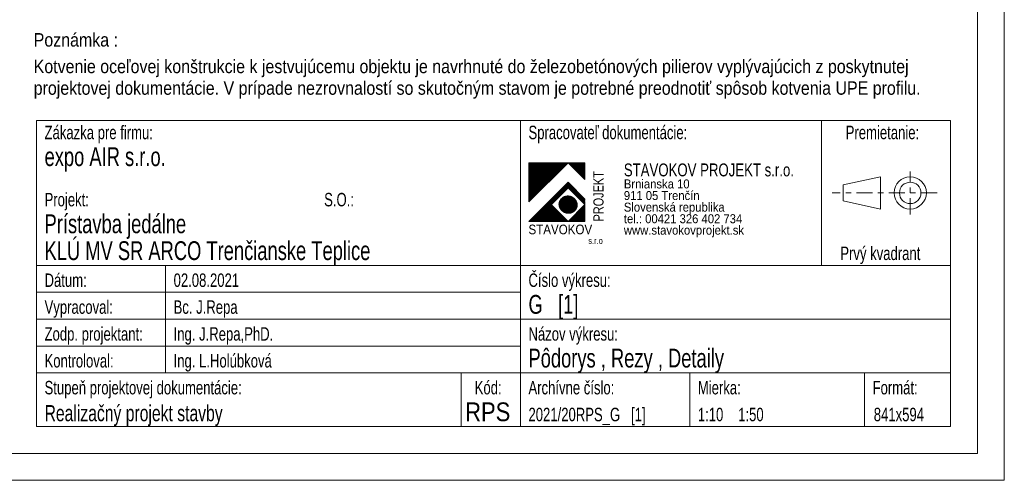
# Model space of a CAD drawing. Header units: millimetres. Extents: x -66 to 775, y -448 to 146.
# Tile 22 of 30: x 592 to 775, y -448 to -363. Entities that reach past the tile are written whole.
import ezdxf

# ---------------------------------------------------------------- set-up
doc = ezdxf.new("R2010")
doc.units = ezdxf.units.MM
doc.linetypes.add('XKITLINE00', pattern=[0])
doc.linetypes.add('XKITLINE03', pattern=[6, 3, -1, 1, -1])
for name, color, linetype, lineweight in [('Jiný typ objektu', 7, 'Continuous', 0), ('List výkresu', 3, 'Continuous', 0), ('Značka prvku', 2, 'Continuous', 0)]:
    doc.layers.add(name, color=color, linetype=linetype, lineweight=lineweight)
doc.styles.add('ARIAL', font='arial.ttf')
doc.styles.add('ARIAL_NARROW', font='ARIALN.TTF')

msp = doc.modelspace()

# ---------------------------------------------------------------- linework, layer by layer
at = {"layer": 'Jiný typ objektu', "color": 5, "linetype": 'XKITLINE00', "lineweight": 0}
for p, q in [((595.29, -381.42), (595.29, -394.42)), ((765.29, -381.42), (595.29, -381.42)), ((685.29, -438.42), (685.29, -381.42)), ((741.29, -408.42), (741.29, -381.42)), ((765.29, -381.42), (765.29, -438.42)), ((694.16, -389.31), (686.88, -396.59)), ((686.88, -389.31), (697.28, -389.31)), ((686.88, -395.54), (693.12, -389.31)), ((686.88, -395.4), (692.97, -389.31)), ((686.88, -389.31), (686.88, -396.59)), ((686.88, -390), (687.58, -389.31)), ((686.88, -389.86), (687.44, -389.31)), ((686.88, -396.49), (694.06, -389.31)), ((686.88, -396.34), (693.92, -389.31)), ((686.88, -396.2), (693.77, -389.31)), ((686.88, -396.06), (693.63, -389.31)), ((686.88, -395.92), (693.49, -389.31)), ((686.88, -395.78), (693.35, -389.31)), ((686.88, -395.63), (693.21, -389.31)), ((686.88, -395.49), (693.06, -389.31)), ((686.88, -395.35), (692.92, -389.31)), ((686.88, -395.21), (692.78, -389.31)), ((686.88, -395.07), (692.64, -389.31)), ((686.88, -394.92), (692.5, -389.31)), ((686.88, -394.78), (692.35, -389.31)), ((686.88, -394.64), (692.21, -389.31)), ((686.88, -394.5), (692.07, -389.31)), ((686.88, -394.36), (691.93, -389.31)), ((686.88, -394.21), (691.79, -389.31)), ((686.88, -394.07), (691.65, -389.31)), ((686.88, -393.93), (691.5, -389.31)), ((686.88, -393.79), (691.36, -389.31)), ((686.88, -393.65), (691.22, -389.31)), ((686.88, -393.5), (691.08, -389.31)), ((686.88, -393.36), (690.94, -389.31)), ((686.88, -393.22), (690.79, -389.31)), ((686.88, -393.08), (690.65, -389.31)), ((686.88, -392.94), (690.51, -389.31)), ((686.88, -392.79), (690.37, -389.31)), ((686.88, -392.65), (690.23, -389.31)), ((686.88, -390.66), (688.24, -389.31)), ((686.88, -390.52), (688.1, -389.31)), ((686.88, -389.95), (687.53, -389.31)), ((686.88, -389.81), (687.39, -389.31)), ((686.88, -396.54), (694.11, -389.31)), ((686.88, -396.39), (693.97, -389.31)), ((686.88, -396.25), (693.83, -389.31)), ((686.88, -396.11), (693.68, -389.31)), ((686.88, -395.97), (693.54, -389.31)), ((686.88, -395.83), (693.4, -389.31)), ((686.88, -395.68), (693.26, -389.31)), ((686.88, -389.72), (687.29, -389.31)), ((686.88, -389.58), (687.15, -389.31)), ((686.88, -389.44), (687.01, -389.31)), ((686.88, -392.56), (690.13, -389.31)), ((686.88, -392.28), (689.85, -389.31)), ((686.88, -391.85), (689.42, -389.31)), ((686.88, -391.71), (689.28, -389.31)), ((686.88, -391.57), (689.14, -389.31)), ((686.88, -391.42), (689, -389.31)), ((686.88, -391.28), (688.86, -389.31)), ((686.88, -391.14), (688.71, -389.31)), ((686.88, -391), (688.57, -389.31)), ((686.88, -390.86), (688.43, -389.31)), ((686.88, -390.43), (688, -389.31)), ((686.88, -390.29), (687.86, -389.31)), ((686.88, -390.15), (687.72, -389.31)), ((686.88, -395.26), (692.83, -389.31)), ((686.88, -395.12), (692.69, -389.31)), ((686.88, -394.97), (692.55, -389.31)), ((686.88, -394.83), (692.41, -389.31)), ((686.88, -394.69), (692.26, -389.31)), ((686.88, -394.55), (692.12, -389.31)), ((686.88, -394.41), (691.98, -389.31)), ((686.88, -394.26), (691.84, -389.31)), ((686.88, -392.51), (690.08, -389.31)), ((686.88, -392.37), (689.94, -389.31)), ((686.88, -392.23), (689.8, -389.31)), ((686.88, -392.08), (689.66, -389.31)), ((686.88, -391.94), (689.52, -389.31)), ((686.88, -391.8), (689.37, -389.31)), ((686.88, -391.66), (689.23, -389.31)), ((686.88, -391.52), (689.09, -389.31)), ((686.88, -391.37), (688.95, -389.31)), ((686.88, -391.23), (688.81, -389.31)), ((686.88, -391.09), (688.66, -389.31)), ((686.88, -390.95), (688.52, -389.31)), ((686.88, -390.81), (688.38, -389.31)), ((686.88, -390.38), (687.95, -389.31)), ((686.88, -390.24), (687.81, -389.31)), ((686.88, -390.1), (687.67, -389.31)), ((686.88, -389.67), (687.25, -389.31)), ((686.88, -389.53), (687.1, -389.31)), ((686.88, -389.39), (686.96, -389.31)), ((686.88, -394.12), (691.69, -389.31)), ((686.88, -393.98), (691.55, -389.31)), ((686.88, -393.84), (691.41, -389.31)), ((686.88, -393.7), (691.27, -389.31)), ((686.88, -393.55), (691.13, -389.31)), ((686.88, -393.41), (690.99, -389.31)), ((686.88, -393.27), (690.84, -389.31)), ((686.88, -393.13), (690.7, -389.31)), ((686.88, -392.99), (690.56, -389.31)), ((686.88, -392.84), (690.42, -389.31)), ((686.88, -392.7), (690.28, -389.31)), ((686.88, -392.42), (689.99, -389.31)), ((686.88, -392.13), (689.71, -389.31)), ((686.88, -391.99), (689.57, -389.31)), ((686.88, -390.71), (688.29, -389.31)), ((686.88, -390.57), (688.15, -389.31)), ((694.16, -389.31), (697.28, -392.44)), ((694.18, -389.33), (694.2, -389.31)), ((694.21, -389.36), (694.25, -389.31)), ((694.25, -389.4), (694.34, -389.31)), ((694.28, -389.43), (694.39, -389.31)), ((694.32, -389.47), (694.48, -389.31)), ((694.35, -389.5), (694.53, -389.31)), ((694.39, -389.54), (694.63, -389.31)), ((694.42, -389.57), (694.68, -389.31)), ((694.46, -389.61), (694.77, -389.31)), ((694.49, -389.64), (694.82, -389.31)), ((694.54, -389.68), (694.91, -389.31)), ((694.56, -389.71), (694.96, -389.31)), ((694.61, -389.76), (695.05, -389.31)), ((694.63, -389.78), (695.1, -389.31)), ((694.68, -389.83), (695.19, -389.31)), ((694.7, -389.85), (695.24, -389.31)), ((694.75, -389.9), (695.34, -389.31)), ((694.77, -389.92), (695.39, -389.31)), ((694.82, -389.97), (695.48, -389.31)), ((694.85, -389.99), (695.53, -389.31)), ((694.89, -390.04), (695.62, -389.31)), ((694.92, -390.06), (695.67, -389.31)), ((694.96, -390.11), (695.76, -389.31)), ((694.99, -390.14), (695.81, -389.31)), ((695.03, -390.18), (695.9, -389.31)), ((695.06, -390.21), (695.95, -389.31)), ((695.1, -390.25), (696.05, -389.31)), ((695.13, -390.28), (696.1, -389.31)), ((695.17, -390.32), (696.19, -389.31)), ((695.2, -390.35), (696.24, -389.31)), ((695.25, -390.4), (696.33, -389.31)), ((695.27, -390.42), (696.38, -389.31)), ((695.32, -390.47), (696.47, -389.31)), ((695.34, -390.49), (696.52, -389.31)), ((695.39, -390.54), (696.61, -389.31)), ((695.41, -390.56), (696.66, -389.31)), ((695.46, -390.61), (696.76, -389.31)), ((695.48, -390.63), (696.81, -389.31)), ((695.53, -390.68), (696.9, -389.31)), ((695.55, -390.7), (696.95, -389.31)), ((695.6, -390.75), (697.04, -389.31)), ((695.63, -390.77), (697.09, -389.31)), ((695.67, -390.82), (697.18, -389.31)), ((695.7, -390.85), (697.23, -389.31)), ((695.74, -390.89), (697.28, -389.35)), ((695.77, -390.92), (697.28, -389.4)), ((695.81, -390.96), (697.28, -389.49)), ((695.84, -390.99), (697.28, -389.54)), ((695.88, -391.03), (697.28, -389.63)), ((695.91, -391.06), (697.28, -389.68)), ((695.96, -391.11), (697.28, -389.77)), ((695.98, -391.13), (697.28, -389.82)), ((696.03, -391.18), (697.28, -389.92)), ((696.05, -391.2), (697.28, -389.97)), ((697.28, -392.44), (697.28, -389.31)), ((696.1, -391.25), (697.28, -390.06)), ((696.12, -391.27), (697.28, -390.11)), ((696.17, -391.32), (697.28, -390.2)), ((696.19, -391.34), (697.28, -390.25)), ((696.24, -391.39), (697.28, -390.34)), ((696.26, -391.41), (697.28, -390.39)), ((696.31, -391.46), (697.28, -390.48)), ((696.34, -391.49), (697.28, -390.54)), ((696.38, -391.53), (697.28, -390.63)), ((696.41, -391.56), (697.28, -390.68)), ((696.45, -391.6), (697.28, -390.77)), ((696.48, -391.63), (697.28, -390.82)), ((696.52, -391.67), (697.28, -390.91)), ((696.55, -391.7), (697.28, -390.96)), ((696.59, -391.74), (697.28, -391.05)), ((696.62, -391.77), (697.28, -391.1)), ((696.66, -391.81), (697.28, -391.19)), ((696.69, -391.84), (697.28, -391.25)), ((696.74, -391.89), (697.28, -391.34)), ((696.76, -391.91), (697.28, -391.39)), ((696.81, -391.96), (697.28, -391.48)), ((696.83, -391.98), (697.28, -391.53)), ((696.88, -392.03), (697.28, -391.62)), ((696.9, -392.05), (697.28, -391.67)), ((696.95, -392.1), (697.28, -391.76)), ((696.97, -392.12), (697.28, -391.81)), ((694.16, -392.95), (686.88, -400.23)), ((686.98, -400.23), (694.21, -393)), ((687.03, -400.23), (694.23, -393.02)), ((687.12, -400.23), (694.28, -393.07)), ((687.17, -400.23), (694.3, -393.09)), ((687.26, -400.23), (694.35, -393.14)), ((687.31, -400.23), (694.37, -393.16)), ((687.4, -400.23), (694.42, -393.21)), ((687.45, -400.23), (694.44, -393.23)), ((687.54, -400.23), (694.49, -393.28)), ((687.6, -400.23), (694.52, -393.3)), ((687.69, -400.23), (694.56, -393.35)), ((687.74, -400.23), (694.59, -393.38)), ((687.83, -400.23), (694.63, -393.42)), ((687.88, -400.23), (694.66, -393.45)), ((697.28, -396.07), (694.16, -392.95)), ((694.19, -394.01), (694.7, -393.49)), ((694.21, -394.03), (694.73, -393.52)), ((694.26, -394.08), (694.78, -393.56)), ((694.29, -394.1), (694.8, -393.59)), ((694.33, -394.15), (694.85, -393.63)), ((694.36, -394.17), (694.87, -393.66)), ((694.4, -394.22), (694.92, -393.71)), ((697.02, -392.17), (697.28, -391.91)), ((697.05, -392.19), (697.28, -391.95)), ((697.09, -392.24), (697.28, -392.05)), ((697.12, -392.27), (697.28, -392.1)), ((697.16, -392.31), (697.28, -392.19)), ((697.19, -392.34), (697.28, -392.24)), ((697.23, -392.38), (697.28, -392.33)), ((697.26, -392.41), (697.28, -392.38)), ((595.29, -394.42), (595.29, -438.42)), ((694.16, -393.98), (691.04, -397.1)), ((692.46, -397.03), (694.08, -395.49)), ((692.46, -397.06), (694.11, -395.49)), ((692.46, -397.09), (694.14, -395.49)), ((692.46, -397.11), (694.17, -395.49)), ((692.46, -397.14), (694.2, -395.49)), ((692.46, -397.17), (694.23, -395.49)), ((692.47, -396.97), (694.02, -395.49)), ((692.47, -397), (694.05, -395.49)), ((692.47, -397.19), (694.25, -395.49)), ((692.47, -397.22), (694.28, -395.49)), ((692.47, -397.24), (694.31, -395.49)), ((692.47, -396.91), (693.96, -395.5)), ((692.47, -396.94), (693.99, -395.5)), ((692.47, -397.27), (694.33, -395.5)), ((692.47, -397.29), (694.36, -395.5)), ((692.48, -396.88), (693.93, -395.5)), ((692.48, -397.31), (694.38, -395.5)), ((692.48, -396.85), (693.9, -395.51)), ((692.48, -397.34), (694.41, -395.51)), ((692.48, -397.36), (694.43, -395.51)), ((692.49, -396.82), (693.86, -395.51)), ((692.49, -397.38), (694.46, -395.51)), ((692.49, -397.41), (694.48, -395.52)), ((692.5, -396.79), (693.83, -395.52)), ((692.5, -397.43), (694.5, -395.52)), ((692.5, -396.75), (693.79, -395.53)), ((692.5, -397.45), (694.53, -395.53)), ((692.51, -397.47), (694.55, -395.53)), ((692.51, -396.72), (693.75, -395.54)), ((692.51, -397.5), (694.57, -395.54)), ((694.16, -393.98), (697.28, -397.1)), ((694.43, -394.25), (694.94, -393.73)), ((694.47, -394.29), (694.99, -393.78)), ((694.5, -394.32), (695.01, -393.8)), ((694.54, -394.36), (695.06, -393.85)), ((694.57, -394.39), (695.08, -393.87)), ((694.62, -394.43), (695.13, -393.92)), ((694.64, -394.46), (695.15, -393.94)), ((694.69, -394.5), (695.2, -393.99)), ((694.71, -394.53), (695.23, -394.01)), ((694.76, -394.58), (695.27, -394.06)), ((694.78, -394.6), (695.3, -394.09)), ((694.83, -394.65), (695.34, -394.13)), ((694.85, -394.67), (695.37, -394.16)), ((694.9, -394.72), (695.41, -394.2)), ((694.92, -394.74), (695.44, -394.23)), ((694.97, -394.79), (695.49, -394.27)), ((695, -394.81), (695.51, -394.3)), ((695.04, -394.86), (695.56, -394.34)), ((695.07, -394.88), (695.58, -394.37)), ((695.11, -394.93), (695.63, -394.42)), ((695.14, -394.96), (695.65, -394.44)), ((695.18, -395), (695.7, -394.49)), ((695.21, -395.03), (695.72, -394.51)), ((695.25, -395.07), (695.77, -394.56)), ((695.28, -395.1), (695.79, -394.58)), ((695.32, -395.14), (695.84, -394.63)), ((695.35, -395.17), (695.86, -394.65)), ((695.4, -395.21), (695.91, -394.7)), ((695.42, -395.24), (695.94, -394.72)), ((695.47, -395.28), (695.98, -394.77)), ((695.49, -395.31), (696.01, -394.8)), ((695.54, -395.36), (696.05, -394.84)), ((695.56, -395.38), (696.08, -394.87)), ((695.61, -395.43), (696.12, -394.91)), ((695.63, -395.45), (696.15, -394.94)), ((695.68, -395.5), (696.19, -394.98)), ((695.71, -395.52), (696.22, -395.01)), ((695.75, -395.57), (696.27, -395.05)), ((695.78, -395.59), (696.29, -395.08)), ((695.82, -395.64), (696.34, -395.13)), ((695.85, -395.67), (696.36, -395.15)), ((695.89, -395.71), (696.41, -395.2)), ((695.92, -395.74), (696.43, -395.22)), ((695.96, -395.78), (696.48, -395.27)), ((695.99, -395.81), (696.5, -395.29)), ((696.03, -395.85), (696.55, -395.34)), ((696.06, -395.88), (696.57, -395.36)), ((696.11, -395.92), (696.62, -395.41)), ((696.13, -395.95), (696.64, -395.43)), ((696.18, -395.99), (696.69, -395.48)), ((696.2, -396.02), (696.72, -395.5)), ((687.97, -400.23), (691.07, -397.13)), ((688.02, -400.23), (691.09, -397.16)), ((688.11, -400.23), (691.14, -397.2)), ((688.16, -400.23), (691.16, -397.23)), ((688.25, -400.23), (691.21, -397.27)), ((688.3, -400.23), (691.23, -397.3)), ((688.4, -400.23), (691.28, -397.34)), ((688.45, -400.23), (691.3, -397.37)), ((691.04, -397.1), (694.16, -400.23)), ((692.52, -396.68), (693.72, -395.54)), ((692.52, -397.52), (694.6, -395.54)), ((692.53, -397.54), (694.62, -395.55)), ((692.53, -397.56), (694.64, -395.55)), ((692.53, -396.64), (693.68, -395.56)), ((692.54, -397.58), (694.66, -395.56)), ((692.54, -397.6), (694.68, -395.57)), ((692.55, -396.6), (693.63, -395.57)), ((692.55, -397.62), (694.7, -395.57)), ((692.56, -396.56), (693.59, -395.58)), ((692.56, -397.64), (694.73, -395.58)), ((692.57, -397.66), (694.75, -395.59)), ((692.57, -397.68), (694.77, -395.59)), ((692.58, -396.52), (693.55, -395.6)), ((692.58, -397.7), (694.79, -395.6)), ((692.59, -397.72), (694.81, -395.61)), ((692.6, -396.47), (693.5, -395.62)), ((692.6, -397.74), (694.83, -395.62)), ((692.61, -397.76), (694.85, -395.63)), ((692.62, -397.77), (694.87, -395.63)), ((692.62, -396.43), (693.45, -395.64)), ((692.62, -397.79), (694.89, -395.64)), ((692.63, -397.81), (694.91, -395.65)), ((692.64, -397.83), (694.92, -395.66)), ((692.65, -396.37), (693.39, -395.66)), ((692.65, -397.85), (694.94, -395.67)), ((692.66, -397.86), (694.96, -395.68)), ((692.67, -397.88), (694.98, -395.69)), ((692.68, -396.32), (693.33, -395.69)), ((692.68, -397.9), (695, -395.7)), ((692.69, -397.92), (695.02, -395.71)), ((692.7, -397.93), (695.03, -395.72)), ((692.71, -397.95), (695.05, -395.73)), ((692.72, -396.25), (693.26, -395.73)), ((692.73, -397.97), (695.07, -395.74)), ((692.74, -397.98), (695.09, -395.75)), ((692.75, -398), (695.1, -395.76)), ((692.76, -398.01), (695.12, -395.77)), ((692.77, -396.17), (693.18, -395.78)), ((692.77, -398.03), (695.14, -395.78)), ((692.78, -398.05), (695.15, -395.79)), ((692.79, -398.06), (695.17, -395.8)), ((692.81, -398.08), (695.19, -395.81)), ((692.82, -398.09), (695.2, -395.83)), ((692.83, -398.11), (695.22, -395.84)), ((692.84, -398.12), (695.23, -395.85)), ((692.86, -398.14), (695.25, -395.86)), ((692.87, -398.15), (695.26, -395.87)), ((692.88, -396.05), (693.05, -395.88)), ((692.88, -398.17), (695.28, -395.89)), ((692.9, -398.18), (695.29, -395.9)), ((692.91, -398.19), (695.31, -395.91)), ((692.92, -398.21), (695.32, -395.93)), ((692.94, -398.22), (695.34, -395.94)), ((692.95, -398.24), (695.35, -395.95)), ((692.96, -398.25), (695.37, -395.97)), ((692.98, -398.26), (695.38, -395.98)), ((692.99, -398.28), (695.39, -395.99)), ((693.01, -398.29), (695.41, -396.01)), ((693.02, -398.3), (695.42, -396.02)), ((693.04, -398.31), (695.44, -396.04)), ((693.05, -398.33), (695.45, -396.05)), ((693.07, -398.34), (695.46, -396.06)), ((693.08, -398.35), (695.47, -396.08)), ((693.1, -398.36), (695.49, -396.09)), ((693.11, -398.38), (695.5, -396.11)), ((693.13, -398.39), (695.51, -396.12)), ((693.15, -398.4), (695.52, -396.14)), ((693.16, -398.41), (695.54, -396.15)), ((693.18, -398.42), (695.55, -396.17)), ((693.2, -398.43), (695.56, -396.19)), ((693.21, -398.44), (695.57, -396.2)), ((693.23, -398.45), (695.58, -396.22)), ((693.25, -398.46), (695.59, -396.23)), ((693.26, -398.48), (695.6, -396.25)), ((693.28, -398.49), (695.61, -396.27)), ((693.3, -398.5), (695.63, -396.28)), ((693.32, -398.51), (695.64, -396.3)), ((693.34, -398.52), (695.65, -396.32)), ((693.35, -398.52), (695.66, -396.34)), ((693.37, -398.53), (695.67, -396.35)), ((693.39, -398.54), (695.68, -396.37)), ((693.41, -398.55), (695.68, -396.39)), ((693.43, -398.56), (695.69, -396.41)), ((693.45, -398.57), (695.7, -396.43)), ((693.47, -398.58), (695.71, -396.44)), ((693.49, -398.59), (695.72, -396.46)), ((693.51, -398.59), (695.73, -396.48)), ((693.53, -398.6), (695.74, -396.5)), ((693.55, -398.61), (695.75, -396.52)), ((693.57, -398.62), (695.75, -396.54)), ((693.59, -398.62), (695.76, -396.56)), ((693.61, -398.63), (695.77, -396.58)), ((693.63, -398.64), (695.78, -396.6)), ((693.65, -398.64), (695.78, -396.62)), ((693.67, -398.65), (695.79, -396.64)), ((693.7, -398.66), (695.8, -396.66)), ((693.72, -398.66), (695.8, -396.68)), ((693.74, -398.67), (695.81, -396.7)), ((693.76, -398.67), (695.81, -396.73)), ((693.79, -398.68), (695.82, -396.75)), ((693.81, -398.68), (695.82, -396.77)), ((693.83, -398.69), (695.83, -396.79)), ((693.86, -398.69), (695.83, -396.81)), ((693.88, -398.7), (695.84, -396.84)), ((693.91, -398.7), (695.84, -396.86)), ((693.93, -398.7), (695.84, -396.88)), ((693.96, -398.71), (695.85, -396.91)), ((693.98, -398.71), (695.85, -396.93)), ((694.01, -398.71), (695.85, -396.96)), ((694.03, -398.71), (695.86, -396.98)), ((694.06, -398.72), (695.86, -397.01)), ((694.09, -398.72), (695.86, -397.03)), ((694.11, -398.72), (695.86, -397.06)), ((694.14, -398.72), (695.86, -397.08)), ((697.28, -397.1), (694.16, -400.23)), ((694.17, -398.72), (695.86, -397.11)), ((694.2, -398.72), (695.86, -397.14)), ((694.22, -400.23), (697.28, -397.16)), ((694.23, -398.72), (695.86, -397.17)), ((694.26, -398.72), (695.86, -397.19)), ((694.27, -400.23), (697.28, -397.21)), ((694.29, -398.71), (695.86, -397.22)), ((694.32, -398.71), (695.85, -397.25)), ((694.35, -398.71), (695.85, -397.28)), ((694.36, -400.23), (697.28, -397.3)), ((694.38, -398.71), (695.85, -397.31)), ((694.41, -398.7), (695.84, -397.34)), ((694.41, -400.23), (697.28, -397.35)), ((696.25, -396.07), (696.76, -395.55)), ((696.27, -396.09), (696.79, -395.58)), ((696.32, -396.14), (696.83, -395.62)), ((696.34, -396.16), (696.86, -395.65)), ((696.39, -396.21), (696.9, -395.69)), ((696.41, -396.23), (696.93, -395.72)), ((696.46, -396.28), (696.98, -395.76)), ((696.49, -396.3), (697, -395.79)), ((696.53, -396.35), (697.05, -395.84)), ((696.56, -396.37), (697.07, -395.86)), ((696.6, -396.42), (697.12, -395.91)), ((696.63, -396.45), (697.14, -395.93)), ((696.67, -396.49), (697.19, -395.98)), ((696.7, -396.52), (697.21, -396)), ((696.74, -396.56), (697.26, -396.05)), ((696.77, -396.59), (697.28, -396.07)), ((696.82, -396.63), (697.28, -396.16)), ((696.84, -396.66), (697.28, -396.22)), ((696.89, -396.71), (697.28, -396.31)), ((696.91, -396.73), (697.28, -396.36)), ((696.96, -396.78), (697.28, -396.45)), ((696.98, -396.8), (697.28, -396.5)), ((697.03, -396.85), (697.28, -396.59)), ((697.05, -396.87), (697.28, -396.64)), ((697.1, -396.92), (697.28, -396.73)), ((697.12, -396.94), (697.28, -396.78)), ((697.17, -396.99), (697.28, -396.88)), ((697.2, -397.01), (697.28, -396.92)), ((697.24, -397.06), (697.28, -397.02)), ((697.27, -397.09), (697.28, -397.07)), ((697.28, -400.23), (697.28, -397.1)), ((688.54, -400.23), (691.35, -397.42)), ((688.59, -400.23), (691.37, -397.44)), ((688.68, -400.23), (691.42, -397.49)), ((688.73, -400.23), (691.45, -397.51)), ((688.82, -400.23), (691.49, -397.56)), ((688.87, -400.23), (691.52, -397.58)), ((688.96, -400.23), (691.56, -397.63)), ((689.01, -400.23), (691.59, -397.65)), ((689.11, -400.23), (691.63, -397.7)), ((689.16, -400.23), (691.66, -397.72)), ((689.25, -400.23), (691.7, -397.77)), ((689.3, -400.23), (691.73, -397.8)), ((689.39, -400.23), (691.78, -397.84)), ((689.44, -400.23), (691.8, -397.87)), ((689.53, -400.23), (691.85, -397.91)), ((689.58, -400.23), (691.87, -397.94)), ((689.67, -400.23), (691.92, -397.98)), ((689.72, -400.23), (691.94, -398.01)), ((689.82, -400.23), (691.99, -398.05)), ((689.87, -400.23), (692.01, -398.08)), ((689.96, -400.23), (692.06, -398.13)), ((690.01, -400.23), (692.08, -398.15)), ((690.1, -400.23), (692.13, -398.2)), ((690.15, -400.23), (692.16, -398.22)), ((690.24, -400.23), (692.2, -398.27)), ((690.29, -400.23), (692.23, -398.29)), ((690.38, -400.23), (692.27, -398.34)), ((690.43, -400.23), (692.3, -398.36)), ((690.53, -400.23), (692.34, -398.41)), ((690.58, -400.23), (692.37, -398.43)), ((690.67, -400.23), (692.41, -398.48)), ((690.72, -400.23), (692.44, -398.51)), ((690.81, -400.23), (692.49, -398.55)), ((690.86, -400.23), (692.51, -398.58)), ((690.95, -400.23), (692.56, -398.62)), ((691, -400.23), (692.58, -398.65)), ((691.09, -400.23), (692.63, -398.69)), ((691.14, -400.23), (692.65, -398.72)), ((691.23, -400.23), (692.7, -398.77)), ((691.29, -400.23), (692.72, -398.79)), ((691.38, -400.23), (692.77, -398.84)), ((691.43, -400.23), (692.79, -398.86)), ((691.52, -400.23), (692.84, -398.91)), ((691.57, -400.23), (692.87, -398.93)), ((691.66, -400.23), (692.91, -398.98)), ((691.71, -400.23), (692.94, -399)), ((691.8, -400.23), (692.98, -399.05)), ((691.85, -400.23), (693.01, -399.07)), ((691.95, -400.23), (693.05, -399.12)), ((692, -400.23), (693.08, -399.14)), ((692.09, -400.23), (693.12, -399.19)), ((694.45, -398.7), (695.84, -397.38)), ((694.48, -398.69), (695.83, -397.41)), ((694.5, -400.23), (697.28, -397.44)), ((694.52, -398.68), (695.82, -397.44)), ((694.55, -398.67), (695.81, -397.48)), ((694.55, -400.23), (697.28, -397.49)), ((694.59, -398.67), (695.8, -397.51)), ((694.63, -398.66), (695.79, -397.55)), ((694.64, -400.23), (697.28, -397.58)), ((694.67, -398.64), (695.78, -397.59)), ((694.69, -400.23), (697.28, -397.63)), ((694.71, -398.63), (695.77, -397.63)), ((694.76, -398.62), (695.75, -397.67)), ((694.78, -400.23), (697.28, -397.73)), ((694.8, -398.6), (695.73, -397.72)), ((694.83, -400.23), (697.28, -397.78)), ((694.85, -398.58), (695.71, -397.76)), ((694.91, -398.55), (695.69, -397.81)), ((694.93, -400.23), (697.28, -397.87)), ((694.97, -398.53), (695.66, -397.87)), ((694.98, -400.23), (697.28, -397.92)), ((695.03, -398.49), (695.62, -397.93)), ((695.07, -400.23), (697.28, -398.01)), ((695.11, -398.44), (695.57, -398)), ((695.12, -400.23), (697.28, -398.06)), ((695.21, -398.37), (695.5, -398.1)), ((695.21, -400.23), (697.28, -398.15)), ((695.26, -400.23), (697.28, -398.2)), ((695.35, -400.23), (697.28, -398.29)), ((695.4, -400.23), (697.28, -398.35)), ((695.49, -400.23), (697.28, -398.44)), ((695.54, -400.23), (697.28, -398.49)), ((695.64, -400.23), (697.28, -398.58)), ((695.69, -400.23), (697.28, -398.63)), ((695.78, -400.23), (697.28, -398.72)), ((695.83, -400.23), (697.28, -398.77)), ((695.92, -400.23), (697.28, -398.86)), ((695.97, -400.23), (697.28, -398.91)), ((696.06, -400.23), (697.28, -399)), ((696.11, -400.23), (697.28, -399.06)), ((696.2, -400.23), (697.28, -399.15)), ((696.25, -400.23), (697.28, -399.2)), ((686.88, -400.23), (697.28, -400.23)), ((692.14, -400.23), (693.15, -399.22)), ((692.23, -400.23), (693.2, -399.26)), ((692.28, -400.23), (693.22, -399.29)), ((692.37, -400.23), (693.27, -399.33)), ((692.42, -400.23), (693.29, -399.36)), ((692.51, -400.23), (693.34, -399.4)), ((692.56, -400.23), (693.36, -399.43)), ((692.66, -400.23), (693.41, -399.47)), ((692.7, -400.23), (693.43, -399.5)), ((692.8, -400.23), (693.48, -399.55)), ((692.85, -400.23), (693.5, -399.57)), ((692.94, -400.23), (693.55, -399.62)), ((692.99, -400.23), (693.58, -399.64)), ((693.08, -400.23), (693.62, -399.69)), ((693.13, -400.23), (693.65, -399.71)), ((693.22, -400.23), (693.69, -399.76)), ((693.27, -400.23), (693.72, -399.78)), ((693.36, -400.23), (693.76, -399.83)), ((693.41, -400.23), (693.79, -399.86)), ((693.51, -400.23), (693.83, -399.9)), ((693.56, -400.23), (693.86, -399.93)), ((693.65, -400.23), (693.9, -399.97)), ((693.7, -400.23), (693.93, -400)), ((693.79, -400.23), (693.98, -400.04)), ((693.84, -400.23), (694, -400.07)), ((693.93, -400.23), (694.05, -400.11)), ((693.98, -400.23), (694.07, -400.14)), ((694.07, -400.23), (694.12, -400.18)), ((694.12, -400.23), (694.14, -400.21)), ((696.35, -400.23), (697.28, -399.29)), ((696.4, -400.23), (697.28, -399.34)), ((696.49, -400.23), (697.28, -399.43)), ((696.54, -400.23), (697.28, -399.48)), ((696.63, -400.23), (697.28, -399.57)), ((696.68, -400.23), (697.28, -399.62)), ((696.77, -400.23), (697.28, -399.71)), ((696.82, -400.23), (697.28, -399.76)), ((696.91, -400.23), (697.28, -399.86)), ((696.96, -400.23), (697.28, -399.91)), ((697.06, -400.23), (697.28, -400)), ((697.11, -400.23), (697.28, -400.05)), ((697.2, -400.23), (697.28, -400.14)), ((697.25, -400.23), (697.28, -400.19)), ((595.29, -408.42), (765.29, -408.42)), ((595.29, -428.42), (765.29, -428.42)), ((595.29, -438.42), (765.29, -438.42))]:
    msp.add_line(p, q, dxfattribs=at)
at = {"layer": 'Jiný typ objektu', "color": 7, "linetype": 'XKITLINE03', "lineweight": 0}
for p, q in [((757.79, -398.92), (757.79, -390.92)), ((762.79, -394.92), (743.29, -394.92))]:
    msp.add_line(p, q, dxfattribs=at)
at = {"layer": 'Jiný typ objektu', "color": 7, "linetype": 'XKITLINE00', "lineweight": 0}
for p, q in [((745.29, -393.42), (752.29, -391.92)), ((745.29, -396.42), (745.29, -393.42)), ((752.29, -397.92), (752.29, -391.92)), ((745.29, -396.42), (752.29, -397.92)), ((619.29, -408.42), (619.29, -428.42)), ((595.29, -413.42), (685.29, -413.42)), ((685.29, -418.42), (595.29, -418.42)), ((765.29, -418.42), (685.29, -418.42)), ((595.29, -423.42), (685.29, -423.42)), ((674.29, -438.42), (674.29, -428.42)), ((716.79, -438.42), (716.79, -428.42)), ((749.29, -428.42), (749.29, -438.42))]:
    msp.add_line(p, q, dxfattribs=at)
for radius in [3, 2]:
    msp.add_circle((757.79, -394.92), radius, dxfattribs=at)
at = {"layer": 'List výkresu', "color": 7, "linetype": 'XKITLINE00', "lineweight": 0}
for p, q in [((775.29, -448.42), (775.29, 145.58)), ((770.29, -443.42), (770.29, 140.58)), ((-60.71, -443.42), (770.29, -443.42)), ((-65.71, -448.42), (775.29, -448.42))]:
    msp.add_line(p, q, dxfattribs=at)

# ---------------------------------------------------------------- texts
at = {"layer": 'Jiný typ objektu', "color": 2, "style": 'ARIAL_NARROW', "width": 0.85}
for s, p in [('Zákazka pre firmu:', (596.79, -384.92)), ('Spracovateľ dokumentácie:', (686.79, -384.92)), ('Premietanie:', (745.79, -384.92)), ('Projekt:', (596.79, -397.42)), ('S.O.:', (648.79, -397.42)), ('Dátum:', (596.79, -412.42)), ('Číslo výkresu:', (686.79, -412.42)), ('Vypracoval:', (596.79, -417.42)), ('Zodp. projektant:', (596.79, -422.42)), ('Názov výkresu:', (686.79, -422.42)), ('Kontroloval:', (596.79, -427.42)), ('Stupeň projektovej dokumentácie:', (596.79, -432.42)), ('Kód:', (676.79, -432.42)), ('Archívne číslo:', (686.79, -432.42)), ('Mierka:', (718.29, -432.42)), ('Formát:', (750.79, -432.42))]:
    msp.add_text(s, height=2.5, dxfattribs=at).set_placement(p)
at = {"layer": 'Jiný typ objektu', "color": 3, "style": 'ARIAL_NARROW', "width": 0.85}
for s, height, p in [('expo AIR s.r.o.', 3.5, (596.79, -389.92)), ('Prvý kvadrant', 2.5, (744.79, -407.42)), ('02.08.2021', 2.5, (620.79, -412.42)), ('Bc. J.Repa', 2.5, (620.79, -417.42)), ('Ing. J.Repa,PhD.', 2.5, (620.79, -422.42)), ('Ing. L.Holúbková', 2.5, (620.79, -427.42)), ('Realizačný projekt stavby', 3, (596.79, -437.42)), ('2021/20RPS_G   [1]', 2.5, (686.79, -437.42)), ('1:10', 2.5, (718.29, -437.42)), ('1:50', 2.5, (725.79, -437.42)), ('841x594', 2.5, (751.01, -437.42))]:
    msp.add_text(s, height=height, dxfattribs=at).set_placement(p)
at = {"layer": 'Jiný typ objektu', "color": 5, "style": 'ARIAL_NARROW'}
for s, height, width, p in [('STAVOKOV PROJEKT s.r.o.', 2.3965, 0.893944, (704.53, -391.84)), ('Prístavba jedálne', 3.5, 0.85, (596.79, -402.42)), ('KLÚ MV SR ARCO Trenčianske Teplice', 3.5, 0.85, (596.79, -407.42)), ('G   [1]', 3.5, 0.85, (686.79, -417.42)), ('Pôdorys , Rezy , Detaily', 3.5, 0.85, (686.79, -427.42)), ('RPS', 3.5, 1.02, (675.01, -437.42))]:
    msp.add_text(s, height=height, dxfattribs=dict(at, width=width)).set_placement(p)
at = {"layer": 'Jiný typ objektu', "color": 1, "style": 'ARIAL', "width": 0.767806}
msp.add_text('PROJEKT', height=1.89, rotation=90, dxfattribs=at).set_placement((700.75, -400.23))
at = {"layer": 'Jiný typ objektu', "color": 1, "style": 'ARIAL'}
for s, height, width, p in [('Brnianska 10', 1.6775, 0.893944, (704.53, -394.09)), ('911 05 Trenčín', 1.6775, 0.893944, (704.53, -396.25)), ('Slovenská republika', 1.6775, 0.893944, (704.53, -398.41)), ('tel.: 00421 326 402 734', 1.6775, 0.893944, (704.53, -400.57)), ('STAVOKOV', 1.797, 0.858186, (686.79, -402.62)), ('www.stavokovprojekt.sk', 1.6775, 0.893944, (704.53, -402.69)), ('s.r.o', 1.198, 0.759852, (697.92, -404.42))]:
    msp.add_text(s, height=height, dxfattribs=dict(at, width=width)).set_placement(p)
at = {"layer": 'Značka prvku', "color": 3, "style": 'ARIAL', "width": 0.85}
for s, p in [('Poznámka :', (594.77, -367.68)), ('Kotvenie oceľovej konštrukcie k jestvujúcemu objektu je navrhnuté do železobetónových pilierov vyplývajúcich z poskytnutej', (594.77, -372.63)), ('projektovej dokumentácie. V prípade nezrovnalostí so skutočným stavom je potrebné preodnotiť spôsob kotvenia UPE profilu.', (594.77, -376.65))]:
    msp.add_text(s, height=2.5, dxfattribs=at).set_placement(p)

doc.saveas('drawing.dxf')
